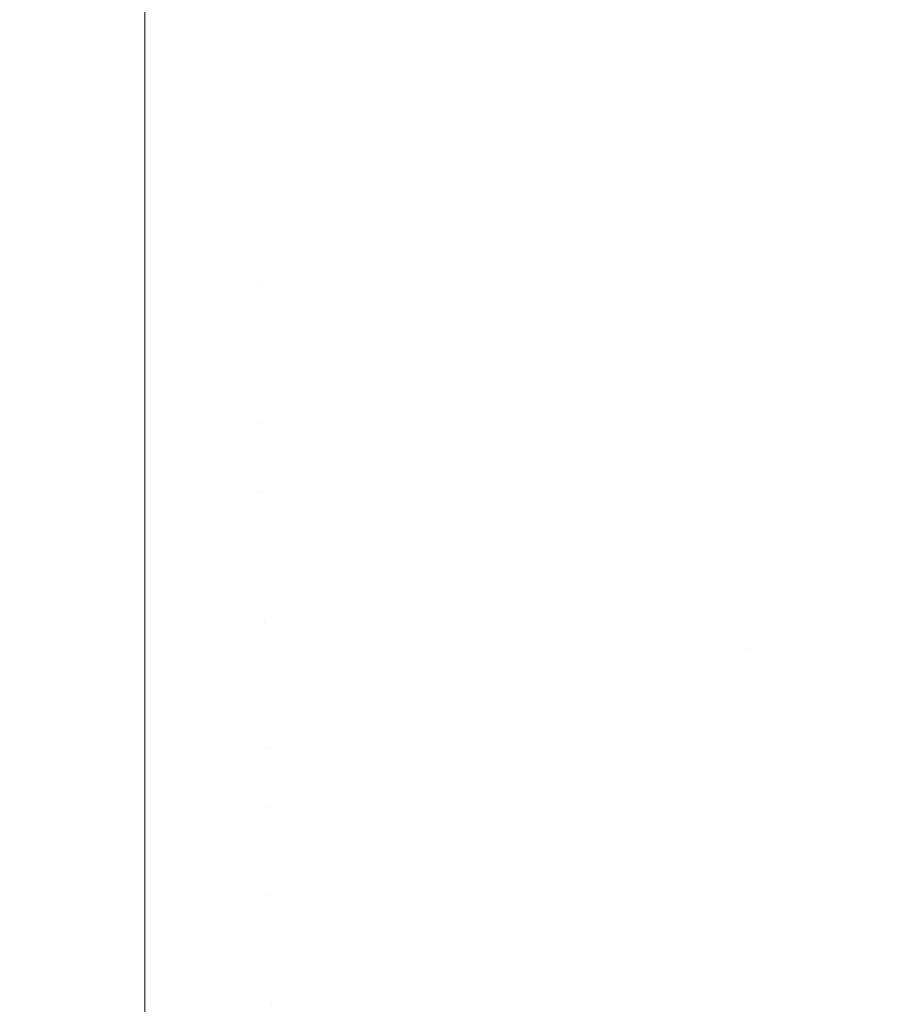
# Model space of a CAD drawing. Header units: centimetres. Extents: x -17.1 to 18.2, y 3.4 to 5.2.
# Tile 215 of 256: x 6.2224 to 6.2482, y 3.7203 to 3.7491. Entities that reach past the tile are written whole.
import ezdxf

# ---------------------------------------------------------------- set-up
doc = ezdxf.new("R2010")
doc.units = ezdxf.units.CM
doc.header["$LTSCALE"] = 2.54
doc.layers.add('Lucido design-1', color=7, linetype='Continuous')

# ---------------------------------------------------------------- blocks, each defined once
blk = doc.blocks.new('Gruppo-4-1')
at = {"color": 7, "linetype": 'Continuous', "lineweight": 9}
blk.add_3dface([(-17.020308, 5.100212, -1872.215514), (-17.020308, 3.500212, -1872.215514), (18.147234, 3.500212, -1872.215514), (18.147234, 5.100212, -1872.215514)], dxfattribs=at)
for points, invisible_edges in [([(18.147234, 5.100212, -1873.015514), (6.24222, 3.601209, -1873.015514), (6.247738, 3.602007, -1873.015514)], 9), ([(6.24222, 3.601209, -1873.015514), (18.147234, 5.100212, -1873.015514), (18.147234, 3.500212, -1873.015514)], 9), ([(18.147234, 5.100212, -1873.015514), (6.247738, 3.602007, -1873.015514), (6.250767, 3.602575, -1873.015514)], 9), ([(6.238614, 3.748837, -1872.630442), (6.238434, 3.751006, -1872.62913), (6.2415, 3.75166, -1872.62913), (6.241725, 3.749501, -1872.630442)], 15), ([(6.247874, 3.751257, -1872.630442), (6.248183, 3.749149, -1872.631814), (6.245079, 3.748187, -1872.631814), (6.244813, 3.750308, -1872.630442)], 15), ([(6.235485, 3.748319, -1872.630442), (6.235349, 3.750495, -1872.62913), (6.238434, 3.751006, -1872.62913), (6.238614, 3.748837, -1872.630442)], 15), ([(6.232342, 3.747947, -1872.630442), (6.232251, 3.750129, -1872.62913), (6.235349, 3.750495, -1872.62913), (6.235485, 3.748319, -1872.630442)], 15), ([(6.244813, 3.750308, -1872.630442), (6.245079, 3.748187, -1872.631814), (6.241947, 3.747368, -1872.631814), (6.241725, 3.749501, -1872.630442)], 15), ([(6.226033, 3.746482, -1872.631175), (-5.099108, 3.746482, -1872.631175), (-5.099108, 3.750212, -1872.628911), (6.226033, 3.750212, -1872.628911)], 5), ([(6.226033, 3.746482, -1872.631175), (6.226033, 3.750212, -1872.628911), (6.229144, 3.749909, -1872.62913), (6.22919, 3.747724, -1872.630442)], 14), ([(6.22919, 3.747724, -1872.630442), (6.229144, 3.749909, -1872.62913), (6.232251, 3.750129, -1872.62913), (6.232342, 3.747947, -1872.630442)], 15), ([(6.248488, 3.747071, -1872.633245), (6.248183, 3.749149, -1872.631814), (6.251256, 3.750252, -1872.631814), (6.251603, 3.748189, -1872.633245)], 15), ([(6.241725, 3.749501, -1872.630442), (6.241947, 3.747368, -1872.631814), (6.238792, 3.746695, -1872.631814), (6.238614, 3.748837, -1872.630442)], 15), ([(6.245341, 3.746096, -1872.633245), (6.245079, 3.748187, -1872.631814), (6.248183, 3.749149, -1872.631814), (6.248488, 3.747071, -1872.633245)], 15), ([(6.238614, 3.748837, -1872.630442), (6.238792, 3.746695, -1872.631814), (6.235618, 3.746169, -1872.631814), (6.235485, 3.748319, -1872.630442)], 15), ([(6.235485, 3.748319, -1872.630442), (6.235618, 3.746169, -1872.631814), (6.232431, 3.745793, -1872.631814), (6.232342, 3.747947, -1872.630442)], 15), ([(6.242166, 3.745266, -1872.633245), (6.241947, 3.747368, -1872.631814), (6.245079, 3.748187, -1872.631814), (6.245341, 3.746096, -1872.633245)], 15), ([(6.22919, 3.747724, -1872.630442), (6.229234, 3.745567, -1872.631814), (6.226033, 3.746482, -1872.631175)], 11), ([(6.232342, 3.747947, -1872.630442), (6.232431, 3.745793, -1872.631814), (6.229234, 3.745567, -1872.631814), (6.22919, 3.747724, -1872.630442)], 15), ([(6.238967, 3.744583, -1872.633245), (6.238792, 3.746695, -1872.631814), (6.241947, 3.747368, -1872.631814), (6.242166, 3.745266, -1872.633245)], 15), ([(6.248488, 3.747071, -1872.633245), (6.248788, 3.745025, -1872.634734), (6.245599, 3.744037, -1872.634734), (6.245341, 3.746096, -1872.633245)], 15), ([(6.23575, 3.74405, -1872.633245), (6.235618, 3.746169, -1872.631814), (6.238792, 3.746695, -1872.631814), (6.238967, 3.744583, -1872.633245)], 15), ([(6.226033, 3.742854, -1872.633599), (-5.099108, 3.742854, -1872.633599), (-5.099108, 3.746482, -1872.631175), (6.226033, 3.746482, -1872.631175)], 5), ([(6.226033, 3.742854, -1872.633599), (6.226033, 3.746482, -1872.631175), (6.229234, 3.745567, -1872.631814), (6.229278, 3.743439, -1872.633245)], 14), ([(6.232519, 3.743669, -1872.633245), (6.232431, 3.745793, -1872.631814), (6.235618, 3.746169, -1872.631814), (6.23575, 3.74405, -1872.633245)], 15), ([(6.245341, 3.746096, -1872.633245), (6.245599, 3.744037, -1872.634734), (6.242381, 3.743195, -1872.634734), (6.242166, 3.745266, -1872.633245)], 15), ([(6.229278, 3.743439, -1872.633245), (6.229234, 3.745567, -1872.631814), (6.232431, 3.745793, -1872.631814), (6.232519, 3.743669, -1872.633245)], 15), ([(6.242166, 3.745266, -1872.633245), (6.242381, 3.743195, -1872.634734), (6.23914, 3.742504, -1872.634734), (6.238967, 3.744583, -1872.633245)], 15), ([(6.245852, 3.742012, -1872.636279), (6.245599, 3.744037, -1872.634734), (6.248788, 3.745025, -1872.634734), (6.249083, 3.743013, -1872.636279)], 15), ([(6.238967, 3.744583, -1872.633245), (6.23914, 3.742504, -1872.634734), (6.23588, 3.741964, -1872.634734), (6.23575, 3.74405, -1872.633245)], 15), ([(6.23575, 3.74405, -1872.633245), (6.23588, 3.741964, -1872.634734), (6.232606, 3.741577, -1872.634734), (6.232519, 3.743669, -1872.633245)], 15), ([(6.242593, 3.741159, -1872.636279), (6.242381, 3.743195, -1872.634734), (6.245599, 3.744037, -1872.634734), (6.245852, 3.742012, -1872.636279)], 15), ([(6.232519, 3.743669, -1872.633245), (6.232606, 3.741577, -1872.634734), (6.229322, 3.741344, -1872.634734), (6.229278, 3.743439, -1872.633245)], 15), ([(6.229278, 3.743439, -1872.633245), (6.229322, 3.741344, -1872.634734), (6.226033, 3.742854, -1872.633599)], 11), ([(6.23931, 3.740459, -1872.636279), (6.23914, 3.742504, -1872.634734), (6.242381, 3.743195, -1872.634734), (6.242593, 3.741159, -1872.636279)], 15), ([(6.226033, 3.739336, -1872.636179), (-5.099108, 3.739336, -1872.636179), (-5.099108, 3.742854, -1872.633599), (6.226033, 3.742854, -1872.633599)], 5), ([(6.226033, 3.739336, -1872.636179), (6.226033, 3.742854, -1872.633599), (6.229322, 3.741344, -1872.634734)], 10), ([(6.249083, 3.743013, -1872.636279), (6.249373, 3.741037, -1872.637879), (6.246101, 3.740023, -1872.637879), (6.245852, 3.742012, -1872.636279)], 15), ([(6.236008, 3.739912, -1872.636279), (6.23588, 3.741964, -1872.634734), (6.23914, 3.742504, -1872.634734), (6.23931, 3.740459, -1872.636279)], 15), ([(6.232691, 3.73952, -1872.636279), (6.232606, 3.741577, -1872.634734), (6.23588, 3.741964, -1872.634734), (6.236008, 3.739912, -1872.636279)], 15), ([(6.245852, 3.742012, -1872.636279), (6.246101, 3.740023, -1872.637879), (6.242801, 3.73916, -1872.637879), (6.242593, 3.741159, -1872.636279)], 15), ([(6.229322, 3.741344, -1872.634734), (6.229364, 3.739285, -1872.636279), (6.226033, 3.739336, -1872.636179)], 11), ([(6.229364, 3.739285, -1872.636279), (6.229322, 3.741344, -1872.634734), (6.232606, 3.741577, -1872.634734), (6.232691, 3.73952, -1872.636279)], 15), ([(6.242593, 3.741159, -1872.636279), (6.242801, 3.73916, -1872.637879), (6.239477, 3.738451, -1872.637879), (6.23931, 3.740459, -1872.636279)], 15), ([(6.246346, 3.738073, -1872.639533), (6.246101, 3.740023, -1872.637879), (6.249373, 3.741037, -1872.637879), (6.249657, 3.739099, -1872.639533)], 15), ([(6.23931, 3.740459, -1872.636279), (6.239477, 3.738451, -1872.637879), (6.236133, 3.737897, -1872.637879), (6.236008, 3.739912, -1872.636279)], 15), ([(6.236008, 3.739912, -1872.636279), (6.236133, 3.737897, -1872.637879), (6.232775, 3.7375, -1872.637879), (6.232691, 3.73952, -1872.636279)], 15), ([(6.243005, 3.7372, -1872.639533), (6.242801, 3.73916, -1872.637879), (6.246101, 3.740023, -1872.637879), (6.246346, 3.738073, -1872.639533)], 15), ([(6.226033, 3.735933, -1872.63891), (-5.099108, 3.735933, -1872.63891), (-5.099108, 3.739336, -1872.636179), (6.226033, 3.739336, -1872.636179)], 5), ([(6.226033, 3.739336, -1872.636179), (6.229364, 3.739285, -1872.636279), (6.229406, 3.737262, -1872.637879)], 11), ([(6.229406, 3.737262, -1872.637879), (6.226033, 3.735933, -1872.63891), (6.226033, 3.739336, -1872.636179)], 9), ([(6.232691, 3.73952, -1872.636279), (6.232775, 3.7375, -1872.637879), (6.229406, 3.737262, -1872.637879), (6.229364, 3.739285, -1872.636279)], 15), ([(6.239641, 3.736482, -1872.639533), (6.239477, 3.738451, -1872.637879), (6.242801, 3.73916, -1872.637879), (6.243005, 3.7372, -1872.639533)], 15), ([(6.249657, 3.739099, -1872.639533), (6.249935, 3.737202, -1872.641239), (6.246585, 3.736164, -1872.641239), (6.246346, 3.738073, -1872.639533)], 15), ([(6.236256, 3.735921, -1872.639533), (6.236133, 3.737897, -1872.637879), (6.239477, 3.738451, -1872.637879), (6.239641, 3.736482, -1872.639533)], 15), ([(6.232857, 3.73552, -1872.639533), (6.232775, 3.7375, -1872.637879), (6.236133, 3.737897, -1872.637879), (6.236256, 3.735921, -1872.639533)], 15), ([(6.246346, 3.738073, -1872.639533), (6.246585, 3.736164, -1872.641239), (6.243205, 3.73528, -1872.641239), (6.243005, 3.7372, -1872.639533)], 15), ([(6.229447, 3.735278, -1872.639533), (6.229406, 3.737262, -1872.637879), (6.232775, 3.7375, -1872.637879), (6.232857, 3.73552, -1872.639533)], 15), ([(6.226033, 3.735933, -1872.63891), (6.229406, 3.737262, -1872.637879), (6.229447, 3.735278, -1872.639533)], 11), ([(6.243005, 3.7372, -1872.639533), (6.243205, 3.73528, -1872.641239), (6.239801, 3.734554, -1872.641239), (6.239641, 3.736482, -1872.639533)], 15), ([(6.246819, 3.734298, -1872.642997), (6.246585, 3.736164, -1872.641239), (6.249935, 3.737202, -1872.641239), (6.250207, 3.735348, -1872.642997)], 15), ([(6.239641, 3.736482, -1872.639533), (6.239801, 3.734554, -1872.641239), (6.236377, 3.733987, -1872.641239), (6.236256, 3.735921, -1872.639533)], 15), ([(6.243401, 3.733404, -1872.642997), (6.243205, 3.73528, -1872.641239), (6.246585, 3.736164, -1872.641239), (6.246819, 3.734298, -1872.642997)], 15), ([(6.226033, 3.732653, -1872.641786), (-5.099108, 3.732653, -1872.641786), (-5.099108, 3.735933, -1872.63891), (6.226033, 3.735933, -1872.63891)], 5), ([(6.229447, 3.735278, -1872.639533), (6.229488, 3.733336, -1872.641239), (6.226033, 3.732653, -1872.641786), (6.226033, 3.735933, -1872.63891)], 11), ([(6.236256, 3.735921, -1872.639533), (6.236377, 3.733987, -1872.641239), (6.232937, 3.733581, -1872.641239), (6.232857, 3.73552, -1872.639533)], 15), ([(6.232857, 3.73552, -1872.639533), (6.232937, 3.733581, -1872.641239), (6.229488, 3.733336, -1872.641239), (6.229447, 3.735278, -1872.639533)], 15), ([(6.239958, 3.732669, -1872.642997), (6.239801, 3.734554, -1872.641239), (6.243205, 3.73528, -1872.641239), (6.243401, 3.733404, -1872.642997)], 15), ([(6.250207, 3.735348, -1872.642997), (6.250472, 3.733537, -1872.644803), (6.247047, 3.732476, -1872.644803), (6.246819, 3.734298, -1872.642997)], 15), ([(6.236494, 3.732096, -1872.642997), (6.236377, 3.733987, -1872.641239), (6.239801, 3.734554, -1872.641239), (6.239958, 3.732669, -1872.642997)], 15), ([(6.246819, 3.734298, -1872.642997), (6.247047, 3.732476, -1872.644803), (6.243591, 3.731573, -1872.644803), (6.243401, 3.733404, -1872.642997)], 15), ([(6.233016, 3.731685, -1872.642997), (6.232937, 3.733581, -1872.641239), (6.236377, 3.733987, -1872.641239), (6.236494, 3.732096, -1872.642997)], 15), ([(6.229527, 3.731438, -1872.642997), (6.229488, 3.733336, -1872.641239), (6.232937, 3.733581, -1872.641239), (6.233016, 3.731685, -1872.642997)], 15), ([(6.247159, 3.731582, -1872.645725), (6.247047, 3.732476, -1872.644803), (6.250472, 3.733537, -1872.644803), (6.250603, 3.73265, -1872.645725)], 15), ([(6.226033, 3.732653, -1872.641786), (6.229488, 3.733336, -1872.641239), (6.229527, 3.731438, -1872.642997)], 11), ([(6.243401, 3.733404, -1872.642997), (6.243591, 3.731573, -1872.644803), (6.24011, 3.73083, -1872.644803), (6.239958, 3.732669, -1872.642997)], 15), ([(6.239958, 3.732669, -1872.642997), (6.24011, 3.73083, -1872.644803), (6.236609, 3.73025, -1872.644803), (6.236494, 3.732096, -1872.642997)], 15), ([(6.226033, 3.732653, -1872.641786), (6.226033, 3.729501, -1872.644803), (-5.099108, 3.729501, -1872.644803), (-5.099108, 3.731371, -1872.643013)], 10), ([(-5.099108, 3.731371, -1872.643013), (-5.099108, 3.732653, -1872.641786), (6.226033, 3.732653, -1872.641786)], 10), ([(6.226033, 3.729501, -1872.644803), (6.226033, 3.732653, -1872.641786), (6.229527, 3.731438, -1872.642997)], 10), ([(6.243685, 3.730674, -1872.645725), (6.243591, 3.731573, -1872.644803), (6.247047, 3.732476, -1872.644803), (6.247159, 3.731582, -1872.645725)], 15), ([(6.250603, 3.73265, -1872.645725), (6.250731, 3.731774, -1872.646657), (6.247269, 3.730701, -1872.646657), (6.247159, 3.731582, -1872.645725)], 15), ([(6.236494, 3.732096, -1872.642997), (6.236609, 3.73025, -1872.644803), (6.233092, 3.729834, -1872.644803), (6.233016, 3.731685, -1872.642997)], 15), ([(6.233016, 3.731685, -1872.642997), (6.233092, 3.729834, -1872.644803), (6.229565, 3.729585, -1872.644803), (6.229527, 3.731438, -1872.642997)], 15), ([(6.24011, 3.73083, -1872.644803), (6.243591, 3.731573, -1872.644803), (6.243685, 3.730674, -1872.645725)], 11), ([(6.247159, 3.731582, -1872.645725), (6.247269, 3.730701, -1872.646657), (6.243777, 3.729788, -1872.646657), (6.243685, 3.730674, -1872.645725)], 15), ([(6.247378, 3.729831, -1872.647601), (6.247269, 3.730701, -1872.646657), (6.250731, 3.731774, -1872.646657), (6.250858, 3.73091, -1872.647601)], 15), ([(6.229527, 3.731438, -1872.642997), (6.229565, 3.729585, -1872.644803), (6.226033, 3.729501, -1872.644803)], 11), ([(6.236609, 3.73025, -1872.644803), (6.24011, 3.73083, -1872.644803), (6.240259, 3.729037, -1872.646657), (6.236721, 3.728451, -1872.646657)], 15), ([(6.243685, 3.730674, -1872.645725), (6.243777, 3.729788, -1872.646657), (6.240259, 3.729037, -1872.646657), (6.24011, 3.73083, -1872.644803)], 15), ([(6.243868, 3.728914, -1872.647601), (6.243777, 3.729788, -1872.646657), (6.247269, 3.730701, -1872.646657), (6.247378, 3.729831, -1872.647601)], 15), ([(6.250858, 3.73091, -1872.647601), (6.250983, 3.730058, -1872.648557), (6.247486, 3.728974, -1872.648557), (6.247378, 3.729831, -1872.647601)], 15), ([(6.236721, 3.728451, -1872.646657), (6.233167, 3.728031, -1872.646657), (6.233092, 3.729834, -1872.644803), (6.236609, 3.73025, -1872.644803)], 15), ([(6.229565, 3.729585, -1872.644803), (6.233092, 3.729834, -1872.644803), (6.233167, 3.728031, -1872.646657), (6.229603, 3.727779, -1872.646657)], 15), ([(6.240332, 3.728159, -1872.647601), (6.240259, 3.729037, -1872.646657), (6.243777, 3.729788, -1872.646657), (6.243868, 3.728914, -1872.647601)], 15), ([(6.247378, 3.729831, -1872.647601), (6.247486, 3.728974, -1872.648557), (6.243958, 3.728052, -1872.648557), (6.243868, 3.728914, -1872.647601)], 15), ([(6.247592, 3.728129, -1872.649523), (6.247486, 3.728974, -1872.648557), (6.250983, 3.730058, -1872.648557), (6.251106, 3.729218, -1872.649523)], 15), ([(-5.099108, 3.727711, -1872.646673), (-5.099108, 3.729501, -1872.644803), (6.226033, 3.729501, -1872.644803), (6.226033, 3.727711, -1872.646673)], 10), ([(6.226033, 3.729501, -1872.644803), (6.229565, 3.729585, -1872.644803), (6.229603, 3.727779, -1872.646657)], 11), ([(6.229603, 3.727779, -1872.646657), (6.226033, 3.727711, -1872.646673), (6.226033, 3.729501, -1872.644803)], 9), ([(6.251106, 3.729218, -1872.649523), (6.251227, 3.728391, -1872.6505), (6.247696, 3.727297, -1872.6505), (6.247592, 3.728129, -1872.649523)], 15), ([(6.236776, 3.72757, -1872.647601), (6.236721, 3.728451, -1872.646657), (6.240259, 3.729037, -1872.646657), (6.240332, 3.728159, -1872.647601)], 15), ([(6.244046, 3.727203, -1872.649523), (6.243958, 3.728052, -1872.648557), (6.247486, 3.728974, -1872.648557), (6.247592, 3.728129, -1872.649523)], 15), ([(6.243868, 3.728914, -1872.647601), (6.243958, 3.728052, -1872.648557), (6.240404, 3.727294, -1872.648557), (6.240332, 3.728159, -1872.647601)], 15), ([(6.233204, 3.727148, -1872.647601), (6.233167, 3.728031, -1872.646657), (6.236721, 3.728451, -1872.646657), (6.236776, 3.72757, -1872.647601)], 15), ([(6.247798, 3.726478, -1872.651487), (6.247696, 3.727297, -1872.6505), (6.251227, 3.728391, -1872.6505), (6.251346, 3.727578, -1872.651487)], 15), ([(6.240332, 3.728159, -1872.647601), (6.240404, 3.727294, -1872.648557), (6.23683, 3.726702, -1872.648557), (6.236776, 3.72757, -1872.647601)], 15), ([(6.247592, 3.728129, -1872.649523), (6.247696, 3.727297, -1872.6505), (6.244133, 3.726366, -1872.6505), (6.244046, 3.727203, -1872.649523)], 15), ([(6.226033, 3.726484, -1872.647955), (6.226033, 3.727711, -1872.646673), (6.229603, 3.727779, -1872.646657), (6.229621, 3.726894, -1872.647601)], 14), ([(6.229621, 3.726894, -1872.647601), (6.229603, 3.727779, -1872.646657), (6.233167, 3.728031, -1872.646657), (6.233204, 3.727148, -1872.647601)], 15), ([(6.240475, 3.726441, -1872.649523), (6.240404, 3.727294, -1872.648557), (6.243958, 3.728052, -1872.648557), (6.244046, 3.727203, -1872.649523)], 15), ([(6.226033, 3.727711, -1872.646673), (6.226033, 3.726484, -1872.647955), (-5.099108, 3.726484, -1872.647955), (-5.099108, 3.727711, -1872.646673)], 10), ([(6.236776, 3.72757, -1872.647601), (6.23683, 3.726702, -1872.648557), (6.23324, 3.726277, -1872.648557), (6.233204, 3.727148, -1872.647601)], 15), ([(6.251346, 3.727578, -1872.651487), (6.251464, 3.726777, -1872.652484), (6.247899, 3.725672, -1872.652484), (6.247798, 3.726478, -1872.651487)], 15), ([(6.236883, 3.725846, -1872.649523), (6.23683, 3.726702, -1872.648557), (6.240404, 3.727294, -1872.648557), (6.240475, 3.726441, -1872.649523)], 15), ([(6.244046, 3.727203, -1872.649523), (6.244133, 3.726366, -1872.6505), (6.240545, 3.7256, -1872.6505), (6.240475, 3.726441, -1872.649523)], 15), ([(6.244219, 3.725542, -1872.651487), (6.244133, 3.726366, -1872.6505), (6.247696, 3.727297, -1872.6505), (6.247798, 3.726478, -1872.651487)], 15), ([(6.233204, 3.727148, -1872.647601), (6.23324, 3.726277, -1872.648557), (6.229639, 3.726022, -1872.648557), (6.229621, 3.726894, -1872.647601)], 15), ([(6.226033, 3.726484, -1872.647955), (6.229621, 3.726894, -1872.647601), (6.229639, 3.726022, -1872.648557)], 11), ([(6.233275, 3.725419, -1872.649523), (6.23324, 3.726277, -1872.648557), (6.23683, 3.726702, -1872.648557), (6.236883, 3.725846, -1872.649523)], 15), ([(6.247999, 3.724879, -1872.653491), (6.247899, 3.725672, -1872.652484), (6.251464, 3.726777, -1872.652484), (6.251579, 3.725989, -1872.653491)], 15), ([(-5.099108, 3.725948, -1872.648566), (-5.099108, 3.726484, -1872.647955), (6.226033, 3.726484, -1872.647955), (6.226033, 3.725948, -1872.648566)], 10), ([(6.229639, 3.726022, -1872.648557), (6.226033, 3.725948, -1872.648566), (6.226033, 3.726484, -1872.647955)], 9), ([(6.240475, 3.726441, -1872.649523), (6.240545, 3.7256, -1872.6505), (6.236936, 3.725002, -1872.6505), (6.236883, 3.725846, -1872.649523)], 15), ([(6.240614, 3.724773, -1872.651487), (6.240545, 3.7256, -1872.6505), (6.244133, 3.726366, -1872.6505), (6.244219, 3.725542, -1872.651487)], 15), ([(6.247798, 3.726478, -1872.651487), (6.247899, 3.725672, -1872.652484), (6.244304, 3.724732, -1872.652484), (6.244219, 3.725542, -1872.651487)], 15), ([(6.229657, 3.725163, -1872.649523), (6.229639, 3.726022, -1872.648557), (6.23324, 3.726277, -1872.648557), (6.233275, 3.725419, -1872.649523)], 15), ([(-5.099108, 3.723608, -1872.651235), (-5.099108, 3.725948, -1872.648566), (6.226033, 3.725948, -1872.648566), (6.226033, 3.725095, -1872.649539)], 10), ([(6.226033, 3.725095, -1872.649539), (6.226033, 3.725948, -1872.648566), (6.229639, 3.726022, -1872.648557), (6.229657, 3.725163, -1872.649523)], 14), ([(6.236883, 3.725846, -1872.649523), (6.236936, 3.725002, -1872.6505), (6.23331, 3.724574, -1872.6505), (6.233275, 3.725419, -1872.649523)], 15), ([(6.251579, 3.725989, -1872.653491), (6.251693, 3.725214, -1872.654508), (6.248096, 3.7241, -1872.654508), (6.247999, 3.724879, -1872.653491)], 15), ([(6.236987, 3.724172, -1872.651487), (6.236936, 3.725002, -1872.6505), (6.240545, 3.7256, -1872.6505), (6.240614, 3.724773, -1872.651487)], 15), ([(6.244219, 3.725542, -1872.651487), (6.244304, 3.724732, -1872.652484), (6.240681, 3.723959, -1872.652484), (6.240614, 3.724773, -1872.651487)], 15), ([(6.244387, 3.723935, -1872.653491), (6.244304, 3.724732, -1872.652484), (6.247899, 3.725672, -1872.652484), (6.247999, 3.724879, -1872.653491)], 15), ([(6.233275, 3.725419, -1872.649523), (6.23331, 3.724574, -1872.6505), (6.229674, 3.724317, -1872.6505), (6.229657, 3.725163, -1872.649523)], 15), ([(6.248192, 3.723334, -1872.655534), (6.248096, 3.7241, -1872.654508), (6.251693, 3.725214, -1872.654508), (6.251804, 3.724453, -1872.655534)], 15), ([(6.226033, 3.725095, -1872.649539), (6.226033, 3.723608, -1872.651235), (-5.099108, 3.723608, -1872.651235)], 10), ([(6.229657, 3.725163, -1872.649523), (6.229674, 3.724317, -1872.6505), (6.226033, 3.723608, -1872.651235), (6.226033, 3.725095, -1872.649539)], 11), ([(6.233345, 3.723742, -1872.651487), (6.23331, 3.724574, -1872.6505), (6.236936, 3.725002, -1872.6505), (6.236987, 3.724172, -1872.651487)], 15), ([(6.240614, 3.724773, -1872.651487), (6.240681, 3.723959, -1872.652484), (6.237038, 3.723356, -1872.652484), (6.236987, 3.724172, -1872.651487)], 15), ([(6.240748, 3.723158, -1872.653491), (6.240681, 3.723959, -1872.652484), (6.244304, 3.724732, -1872.652484), (6.244387, 3.723935, -1872.653491)], 15), ([(6.247999, 3.724879, -1872.653491), (6.248096, 3.7241, -1872.654508), (6.244468, 3.723151, -1872.654508), (6.244387, 3.723935, -1872.653491)], 15), ([(6.226033, 3.723608, -1872.651235), (6.229674, 3.724317, -1872.6505), (6.229692, 3.723483, -1872.651487)], 11), ([(6.229692, 3.723483, -1872.651487), (6.229674, 3.724317, -1872.6505), (6.23331, 3.724574, -1872.6505), (6.233345, 3.723742, -1872.651487)], 15), ([(6.251804, 3.724453, -1872.655534), (6.251914, 3.723706, -1872.656569), (6.248287, 3.722582, -1872.656569), (6.248192, 3.723334, -1872.655534)], 15), ([(6.236987, 3.724172, -1872.651487), (6.237038, 3.723356, -1872.652484), (6.233379, 3.722923, -1872.652484), (6.233345, 3.723742, -1872.651487)], 15), ([(6.244548, 3.722381, -1872.655534), (6.244468, 3.723151, -1872.654508), (6.248096, 3.7241, -1872.654508), (6.248192, 3.723334, -1872.655534)], 15), ([(6.233345, 3.723742, -1872.651487), (6.233379, 3.722923, -1872.652484), (6.229709, 3.722663, -1872.652484), (6.229692, 3.723483, -1872.651487)], 15), ([(6.237088, 3.722552, -1872.653491), (6.237038, 3.723356, -1872.652484), (6.240681, 3.723959, -1872.652484), (6.240748, 3.723158, -1872.653491)], 15), ([(6.244387, 3.723935, -1872.653491), (6.244468, 3.723151, -1872.654508), (6.240813, 3.722371, -1872.654508), (6.240748, 3.723158, -1872.653491)], 15), ([(-5.099108, 3.720877, -1872.654638), (-5.099108, 3.723608, -1872.651235), (6.226033, 3.723608, -1872.651235), (6.226033, 3.722594, -1872.652498)], 10), ([(6.229692, 3.723483, -1872.651487), (6.229709, 3.722663, -1872.652484), (6.226033, 3.722594, -1872.652498), (6.226033, 3.723608, -1872.651235)], 11), ([(6.233412, 3.722118, -1872.653491), (6.233379, 3.722923, -1872.652484), (6.237038, 3.723356, -1872.652484), (6.237088, 3.722552, -1872.653491)], 15), ([(6.240748, 3.723158, -1872.653491), (6.240813, 3.722371, -1872.654508), (6.237137, 3.721762, -1872.654508), (6.237088, 3.722552, -1872.653491)], 15), ([(6.240878, 3.721598, -1872.655534), (6.240813, 3.722371, -1872.654508), (6.244468, 3.723151, -1872.654508), (6.244548, 3.722381, -1872.655534)], 15), ([(6.248192, 3.723334, -1872.655534), (6.248287, 3.722582, -1872.656569), (6.244627, 3.721625, -1872.656569), (6.244548, 3.722381, -1872.655534)], 15), ([(6.229725, 3.721857, -1872.653491), (6.229709, 3.722663, -1872.652484), (6.233379, 3.722923, -1872.652484), (6.233412, 3.722118, -1872.653491)], 15), ([(6.226033, 3.722594, -1872.652498), (6.226033, 3.721786, -1872.653505), (-5.099108, 3.720877, -1872.654638)], 10), ([(6.226033, 3.721786, -1872.653505), (6.226033, 3.722594, -1872.652498), (6.229709, 3.722663, -1872.652484), (6.229725, 3.721857, -1872.653491)], 14), ([(6.244704, 3.720883, -1872.657613), (6.244627, 3.721625, -1872.656569), (6.248287, 3.722582, -1872.656569), (6.248379, 3.721843, -1872.657613)], 15), ([(6.237088, 3.722552, -1872.653491), (6.237137, 3.721762, -1872.654508), (6.233445, 3.721326, -1872.654508), (6.233412, 3.722118, -1872.653491)], 15), ([(6.237186, 3.720986, -1872.655534), (6.237137, 3.721762, -1872.654508), (6.240813, 3.722371, -1872.654508), (6.240878, 3.721598, -1872.655534)], 15), ([(6.244548, 3.722381, -1872.655534), (6.244627, 3.721625, -1872.656569), (6.240941, 3.720838, -1872.656569), (6.240878, 3.721598, -1872.655534)], 15), ([(6.233412, 3.722118, -1872.653491), (6.233445, 3.721326, -1872.654508), (6.229742, 3.721064, -1872.654508), (6.229725, 3.721857, -1872.653491)], 15), ([(6.226033, 3.721786, -1872.653505), (6.226033, 3.720877, -1872.654638), (-5.099108, 3.720877, -1872.654638)], 10), ([(6.229725, 3.721857, -1872.653491), (6.229742, 3.721064, -1872.654508), (6.226033, 3.720877, -1872.654638), (6.226033, 3.721786, -1872.653505)], 11), ([(6.233477, 3.720548, -1872.655534), (6.233445, 3.721326, -1872.654508), (6.237137, 3.721762, -1872.654508), (6.237186, 3.720986, -1872.655534)], 15), ([(6.248379, 3.721843, -1872.657613), (6.24847, 3.721119, -1872.658665), (6.24478, 3.720155, -1872.658665), (6.244704, 3.720883, -1872.657613)], 15), ([(6.240878, 3.721598, -1872.655534), (6.240941, 3.720838, -1872.656569), (6.237233, 3.720224, -1872.656569), (6.237186, 3.720986, -1872.655534)], 15), ([(6.241003, 3.720093, -1872.657613), (6.240941, 3.720838, -1872.656569), (6.244627, 3.721625, -1872.656569), (6.244704, 3.720883, -1872.657613)], 15), ([(6.229758, 3.720285, -1872.655534), (6.229742, 3.721064, -1872.654508), (6.233445, 3.721326, -1872.654508), (6.233477, 3.720548, -1872.655534)], 15), ([(-5.099108, 3.718297, -1872.658156), (-5.099108, 3.720877, -1872.654638), (6.226033, 3.720877, -1872.654638), (6.226033, 3.719451, -1872.656583)], 10), ([(6.226033, 3.720877, -1872.654638), (6.229742, 3.721064, -1872.654508), (6.229758, 3.720285, -1872.655534)], 11), ([(6.229758, 3.720285, -1872.655534), (6.229774, 3.71952, -1872.656569), (6.226033, 3.719451, -1872.656583), (6.226033, 3.720877, -1872.654638)], 11), ([(6.237186, 3.720986, -1872.655534), (6.237233, 3.720224, -1872.656569), (6.233509, 3.719784, -1872.656569), (6.233477, 3.720548, -1872.655534)], 15), ([(6.244704, 3.720883, -1872.657613), (6.24478, 3.720155, -1872.658665), (6.241064, 3.719362, -1872.658665), (6.241003, 3.720093, -1872.657613)], 15), ([(6.244855, 3.719441, -1872.659725), (6.24478, 3.720155, -1872.658665), (6.24847, 3.721119, -1872.658665), (6.248559, 3.720409, -1872.659725)], 15), ([(6.237279, 3.719476, -1872.657613), (6.237233, 3.720224, -1872.656569), (6.240941, 3.720838, -1872.656569), (6.241003, 3.720093, -1872.657613)], 15), ([(6.233477, 3.720548, -1872.655534), (6.233509, 3.719784, -1872.656569), (6.229774, 3.71952, -1872.656569), (6.229758, 3.720285, -1872.655534)], 15), ([(6.248559, 3.720409, -1872.659725), (6.248646, 3.719713, -1872.660793), (6.244927, 3.718741, -1872.660793), (6.244855, 3.719441, -1872.659725)], 15)]:
    blk.add_3dface(points, dxfattribs=dict(at, invisible_edges=invisible_edges))
blk = doc.blocks.new('Gruppo-5-1')
at = {"color": 7}
blk.add_blockref('Gruppo-4-1', (0, 0), dxfattribs=at)

msp = doc.modelspace()

# ---------------------------------------------------------------- block references
at = {"layer": 'Lucido design-1', "color": 7}
msp.add_blockref('Gruppo-5-1', (0, 0), dxfattribs=at)

doc.saveas('drawing.dxf')
